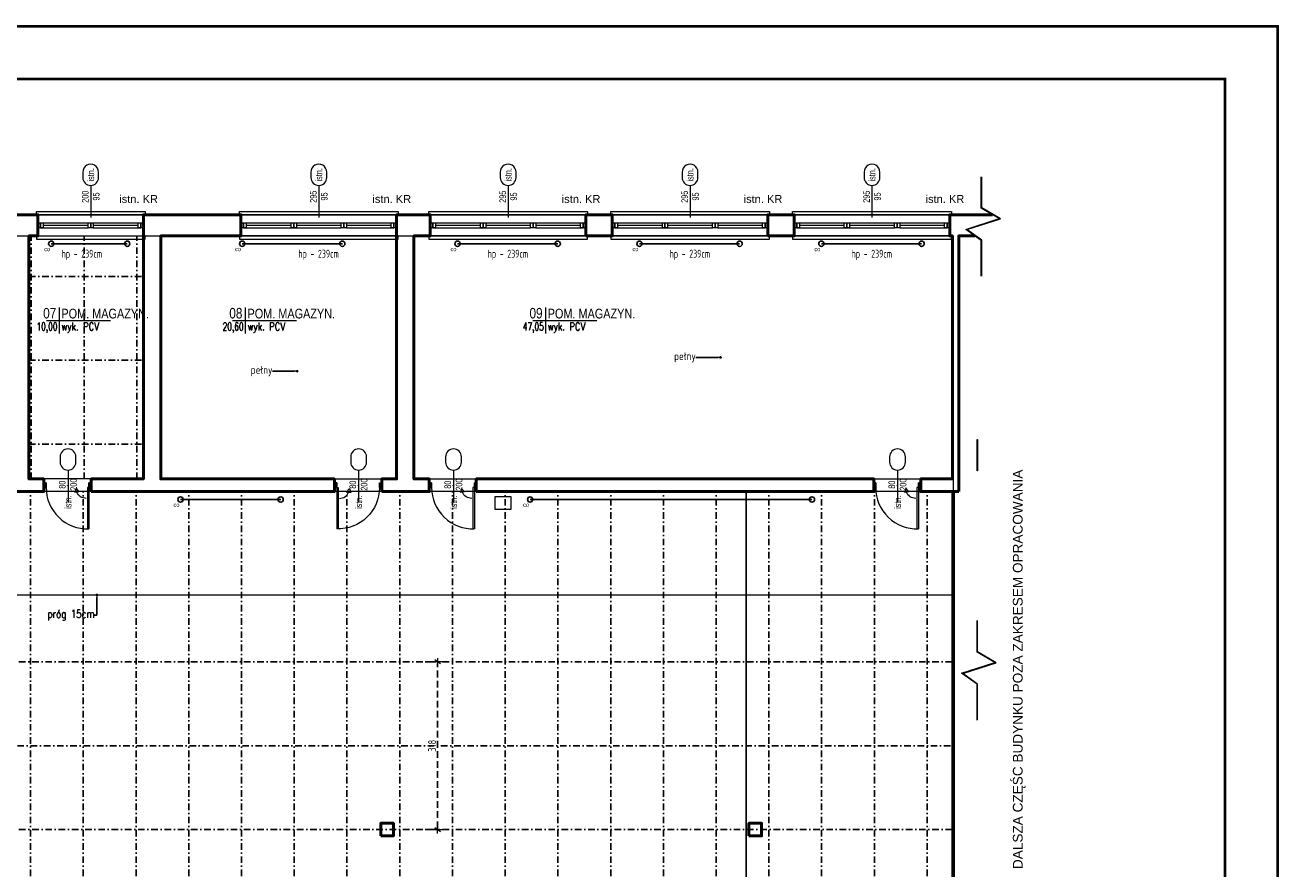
# Model space of a CAD drawing. Header units: centimetres. Extents: x -2715 to 104803, y -1446 to 32152.
# Tile 4 of 31: x 82425 to 84803, y -34 to 1567. Entities that reach past the tile are written whole.
import ezdxf
from ezdxf import colors
from ezdxf.entities.mleader import LeaderData, LeaderLine
from ezdxf.enums import TextEntityAlignment as Align
from ezdxf.math import Vec2, Vec3

# ---------------------------------------------------------------- set-up
doc = ezdxf.new("R2010")
doc.units = ezdxf.units.CM
doc.header["$MEASUREMENT"] = 0
doc.header["$PDMODE"] = 2
doc.linetypes.add('DASHDOT2', pattern=[0.5, 0.25, -0.125, 0, -0.125])
doc.linetypes.add('HIDDENX2', pattern=[19.05, 12.7, -6.35])
for name, color, linetype, lineweight in [('0_TXT', 252, 'Continuous', 15), ('0_TXT niewidoczne', 252, 'Continuous', 15), ('1_ doors', 252, 'Continuous', 15), ('1_ projection', 252, 'HIDDENX2', 5), ('1_ przerywana  S_CONSTRUCTION', 252, 'DASHDOT2', 25), ('1_ view 1', 252, 'Continuous', 15), ('1_ wall DIV', 252, 'Continuous', 40), ('1_ wall STRUCT', 252, 'Continuous', 50), ('1_ windows', 252, 'Continuous', 15), ('1_doors description proj.', 252, 'Continuous', 15), ('2_ doors description proj.', 252, 'Continuous', 15), ('2_ windows description proj.', 252, 'Continuous', 15), ('3_ PPOŻ  opisy', 252, 'Continuous', 18), ('A_szpilki okna', 252, 'Continuous', 13)]:
    doc.layers.add(name, color=color, linetype=linetype, lineweight=lineweight)
doc.layers.add('1_ area', color=252, linetype='Continuous', lineweight=9, plot=False)
doc.layers.add('3_KRATA_okno istn.', color=252, linetype='ZIGZAG')
doc.layers.add('4_INST._co', color=252, linetype='Continuous')
doc.styles.add('BIKTS', font='bikromsw.shx', dxfattribs={"width": 0.85})
doc.styles.add('TXT1', font='simplex.shx', dxfattribs={"width": 0.8})
doc.styles.add('TXT3', font='geniso.shx', dxfattribs={"width": 0.75})
doc.styles.add('TXT_D', font='arial.ttf')
doc.styles.add('TXT_M', font='romans.shx', dxfattribs={"width": 0.75, "oblique": 15})
doc.styles.add('TXT_S', font='romand.shx')
doc.linetypes.add('TRACKS', pattern='A,0.15,[130,IS_LineDef.shx,S=0.25,R=0,X=0,Y=0],0.15', length=0.3)
doc.linetypes.add('ZIGZAG', pattern='A,0.0001,-0.2,[131,IS_LineDef.shx,S=0.2,R=0,X=-0.2,Y=0],-0.4,[131,IS_LineDef.shx,S=0.2,R=180,X=0.2,Y=0],-0.2', length=0.8001)
doc.dimstyles.new('S-100_ txt4_cz.19 WYS 15', dxfattribs={"dimtxt": 15, "dimasz": 3, "dimexe": 15, "dimexo": 50, "dimgap": 3, "dimtad": 1, "dimtoh": 1, "dimdec": 1, "dimrnd": 0.5, "dimzin": 12, "dimdsep": 46, "dimtxsty": 'TXT3', "dimblk": 'zasieczka', "dimcen": 3, "dimclrd": 250, "dimclre": 250, "dimclrt": 7, "dimadec": 0, "dimazin": 0, "dimtfac": 1, "dimtdec": 1, "dimtmove": 2, "dimatfit": 3, "dimldrblk": 'zasieczka', "dimfxl": 1, "dimtfill": 1, "dimtolj": 1, "dimtzin": 0, "dimarcsym": 0})

# ---------------------------------------------------------------- blocks, each defined once
blk = doc.blocks.new('vcxbvnbnbvmn')
at = {"color": 7}
for points in [[(-200, 15.5), (-203, 15.5), (-203, 21.5), (3, 21.5), (3, 21.5), (3, 15.5), (0, 15.5)], [(-200, -24.5), (-203, -24.5), (-203, -30.5), (3, -30.5), (3, -27.5), (3, -24.5), (0, -24.5)]]:
    blk.add_lwpolyline(points, dxfattribs=at)
at = {"color": 253, "linetype": 'HIDDENX2'}
for points in [[(-200, 15.5), (0, 15.5)], [(-200, -24.5), (0, -24.5)]]:
    blk.add_lwpolyline(points, dxfattribs=at)
for points in [[(-200, 0), (-195, 0), (-195, -9), (-200, -9), (-200, 0)], [(-195, 0), (-105, 0)], [(-195, 0), (-190, 0), (-190, -9), (-195, -9), (-195, 0)], [(-195, -9), (-105, -9)], [(-190, -4.5), (-105, -4.5)], [(-105, 0), (-100, 0), (-100, -9), (-105, -9), (-105, 0)], [(-100, 0), (-95, 0), (-95, -9), (-100, -9), (-100, 0)], [(-95, 0), (-5, 0)], [(-95, -4.5), (-10, -4.5)], [(-95, -9), (-5, -9)], [(-10, 0), (-5, 0), (-5, -9), (-10, -9), (-10, 0)], [(-5, 0), (0, 0), (0, -9), (-5, -9), (-5, 0)]]:
    blk.add_lwpolyline(points)
blk = doc.blocks.new('Spilka_okno_pod')
blk.add_line((0, -61.1), (0, 0))
blk.add_lwpolyline([(15, -76.1, 1), (-15, -76.1), (-15, -86.1, 1), (15, -86.1)], format="xyb", close=True)
at = {"style": 'BIKTS', "width": 0.8}
blk.add_attdef('SZEROK', text='', height=8, rotation=90, dxfattribs=at).set_placement((-4.4, -33.5), align=Align.CENTER)
blk.add_attdef('WYSOK', text='', height=8, rotation=90, dxfattribs=at).set_placement((4.7, -33.5), align=Align.TOP_CENTER)
blk.add_attdef('OZN', text='', height=8, rotation=90, dxfattribs=at).set_placement((0, -81.1), align=Align.MIDDLE)
blk = doc.blocks.new('vfdgfhbgfh')
at = {"linetype": 'TRACKS', "ltscale": 10}
blk.add_lwpolyline([(0, 0), (144.1, 0)], dxfattribs=at)
for centre in [(0, 0), (144.1, 0)]:
    blk.add_circle(centre, 5)
at = {"style": 'BIKTS', "width": 0.8}
blk.add_attdef('W', text='', height=8, rotation=0, dxfattribs=at).set_placement((-7.6, -6.1), align=Align.TOP_CENTER)
blk = doc.blocks.new('strzałka samozamykacz')
for p, q in [((-19.1, 19.1), (-12.6, 13.8)), ((-12.6, 13.8), (-11, 21.5))]:
    blk.add_line(p, q)
blk.add_lwpolyline([(-19.1, 19.1), (-11, 21.5)])
blk.add_arc((-19.1, 0), 19.1, 0, 67.4994)
blk = doc.blocks.new('dcsfdsgfdgdfh')
for p, q in [((-85.5, 0), (-85.5, -9.1)), ((-4.5, -9.1), (-4.5, 0)), ((-4.5, 0), (0, 0)), ((-85.5, -9.1), (-90, -9.1)), ((-7.3, -9.1), (-7.3, -87.3)), ((0, -9.1), (-4.5, -9.1)), ((-4.5, -9.1), (-4.5, -87.2))]:
    blk.add_line(p, q)
for points in [[(-85.5, -9.1), (-85.5, 0), (-90, 0), (-90, -9.1)], [(0, -9.1), (0, 0), (-4.5, 0), (-4.5, -9.1)]]:
    blk.add_lwpolyline(points, close=True)
for points in [[(-45, -5.9), (-45, -4.9)], [(-4.5, -9.1), (-7.3, -9.1)]]:
    blk.add_lwpolyline(points)
blk.add_arc((-7.3, -9.1), 78.2, 180, 271.9993)
at = {"layer": '1_ doors', "xscale": -1, "rotation": 89.99999999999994}
blk.add_blockref('strzałka samozamykacz', (-9.5, -29.5), dxfattribs=at)
blk = doc.blocks.new('vfdgfdgfdhgfh')
at = {"color": 7}
for points in [[(-295, 0), (-298, 0), (-298, 6), (3, 6), (3, 6), (3, 0), (0, 0)], [(-295, -40), (-298, -40), (-298, -46), (3, -46), (3, -43), (3, -40), (0, -40)]]:
    blk.add_lwpolyline(points, dxfattribs=at)
at = {"color": 253, "linetype": 'HIDDENX2'}
for points in [[(-295, 0), (0, 0)], [(-295, -40), (0, -40)]]:
    blk.add_lwpolyline(points, dxfattribs=at)
for points in [[(-295, -15.5), (-290, -15.5), (-290, -24.5), (-295, -24.5), (-295, -15.5)], [(-290, -15.5), (-105, -15.5)], [(-290, -15.5), (-285, -15.5), (-285, -24.5), (-290, -24.5), (-290, -15.5)], [(-285, -20), (-200, -20)], [(-200, -15.5), (-195, -15.5), (-195, -24.5), (-200, -24.5), (-200, -15.5)], [(-195, -15.5), (-190, -15.5), (-190, -24.5), (-195, -24.5), (-195, -15.5)], [(-190, -20), (-105, -20)], [(-105, -15.5), (-100, -15.5), (-100, -24.5), (-105, -24.5), (-105, -15.5)], [(-100, -15.5), (-95, -15.5), (-95, -24.5), (-100, -24.5), (-100, -15.5)], [(-95, -15.5), (-5, -15.5)], [(-95, -20), (-10, -20)], [(-10, -15.5), (-5, -15.5), (-5, -24.5), (-10, -24.5), (-10, -15.5)], [(-5, -15.5), (0, -15.5), (0, -24.5), (-5, -24.5), (-5, -15.5)], [(-290, -24.5), (-105, -24.5)], [(-95, -24.5), (-5, -24.5)]]:
    blk.add_lwpolyline(points)
blk = doc.blocks.new('fdgdfhfbgfh')
at = {"linetype": 'TRACKS', "ltscale": 10}
blk.add_lwpolyline([(0, 0), (190, 0)], dxfattribs=at)
for centre in [(0, 0), (190, 0)]:
    blk.add_circle(centre, 5)
at = {"style": 'BIKTS', "width": 0.8}
blk.add_attdef('W', text='', height=8, rotation=0, dxfattribs=at).set_placement((-7.6, -6.1), align=Align.TOP_CENTER)
blk = doc.blocks.new('_DOT')
at = {"color": 0, "linetype": 'ByBlock'}
blk.add_line((-0.5, 0), (-1, 0), dxfattribs=at)
at = {"color": 0, "linetype": 'ByBlock', "const_width": 0.5}
blk.add_lwpolyline([(-0.25, 0, 1), (0.25, 0, 1)], format="xyb", close=True, dxfattribs=at)
blk = doc.blocks.new('co')
at = {"linetype": 'TRACKS', "ltscale": 10}
blk.add_lwpolyline([(69784.8, -154.6), (70319.2, -154.6)], dxfattribs=at)
for centre in [(69784.8, -154.6), (70319.2, -154.6)]:
    blk.add_circle(centre, 5)
at = {"style": 'BIKTS', "width": 0.8}
blk.add_attdef('W', text='', height=8, rotation=0, dxfattribs=at).set_placement((69777.1, -160.7), align=Align.TOP_CENTER)
blk = doc.blocks.new('zasieczka')
for p, q in [((2.36, 0), (-2.36, 0)), ((0, -3.94), (0, 3.94))]:
    blk.add_line(p, q)
at = {"color": 7}
blk.add_line((-1.24, -1.86), (1.24, 1.86), dxfattribs=at)
blk = doc.blocks.new('*D4721')
at = {"layer": '1_ projection', "color": 250, "lineweight": -2}
for p, q in [((83166.5, 358.9), (83192.4, 358.9)), ((83207.4, 43.9), (83207.4, 355.9)), ((83166.5, 40.9), (83192.4, 40.9))]:
    blk.add_line(p, q, dxfattribs=at)
at = {"layer": 'Defpoints', "color": 0}
for p in [(83207.4, 358.9), (83216.5, 358.9), (83216.5, 40.9)]:
    blk.add_point(p, dxfattribs=at)
at = {"layer": '1_ projection', "color": 250, "linetype": 'ByBlock', "lineweight": -2, "xscale": 3, "yscale": 3, "zscale": 3}
for p, rotation in [((83207.4, 358.9), 90), ((83207.4, 40.9), 270)]:
    blk.add_blockref('zasieczka', p, dxfattribs=dict(at, rotation=rotation))
at = {"layer": '1_ projection', "color": 7, "insert": (83196.9, 199.9), "char_height": 15, "attachment_point": 5, "rotation": 90, "style": 'TXT3'}
blk.add_mtext('\\A1;318', dxfattribs=at)
blk = doc.blocks.new('MET')
at = {"layer": '0_TXT niewidoczne'}
for p, q in [((0, -20), (0, 20)), ((-20, 0), (78.7, 0))]:
    blk.add_line(p, q, dxfattribs=at)
at = {"style": 'TXT_D', "width": 0.8, "flags": 4}
blk.add_attdef('NUMER', text='', height=15, dxfattribs=at).set_placement((-6.7, 3.8), align=Align.RIGHT)
blk.add_attdef('NAZWA', (4.1, 3.8), '', height=15, dxfattribs=at)
at = {"layer": '0_TXT niewidoczne', "style": 'TXT_M', "width": 0.8, "flags": 4}
blk.add_attdef('M2', text='', height=12, dxfattribs=at).set_placement((-6.1, -15.4), align=Align.RIGHT)
blk.add_attdef('POSADZKA', (4.1, -15.4), '', height=12, dxfattribs=at)

msp = doc.modelspace()

# ---------------------------------------------------------------- linework, layer by layer
at = {"lineweight": 50, "const_width": 5}
msp.add_lwpolyline([(80600.17, -1405.86), (80600.17, 1564.14), (84800.17, 1564.14), (84800.17, -1405.86), (80600.17, -1405.86)], dxfattribs=at)
at = {"lineweight": 50}
msp.add_lwpolyline([(81020.17, -1305.86, 5, 5, 0), (81020.17, 1464.14, 5, 5, 0), (84700.17, 1464.14, 5, 5, 0), (84700.17, -1305.86, 5, 5, 0)], format="xyseb", close=True, dxfattribs=at)
at = {"layer": '1_ area'}
for points in [[(84185.05, -449.07), (81255.55, -449.07), (81255.55, 1166.93), (84185.05, 1166.93)], [(82649.55, 705.93), (82432.55, 705.93), (82432.55, 1166.93), (82649.55, 1166.93)], [(82682.55, 705.93), (83129.55, 705.93), (83129.55, 1166.93), (82682.55, 1166.93)], [(83162.55, 705.93), (84183.55, 705.93), (84183.55, 1166.93), (83162.55, 1166.93)], [(81685.55, -449.07), (84183.55, -449.07), (84183.55, 681.93), (81685.55, 681.93)]]:
    msp.add_lwpolyline(points, close=True, dxfattribs=at)
at = {"layer": '1_ przerywana  S_CONSTRUCTION', "ltscale": 50}
for points in [[(82436.96, 705.93), (82436.96, 1166.93)], [(82536.96, 705.93), (82536.96, 1166.93)], [(82636.96, 705.93), (82636.96, 1166.93)], [(82432.55, 1089.93), (82649.55, 1089.93)], [(82432.55, 930.93), (82649.55, 930.93)], [(82432.55, 771.93), (82649.55, 771.93)], [(82435.55, -449.07), (82435.55, 681.93)], [(82535.55, -449.07), (82535.55, 681.93)], [(82635.55, -449.07), (82635.55, 681.93)], [(82735.55, -449.07), (82735.55, 681.93)], [(82835.55, -449.07), (82835.55, 681.93)], [(82935.55, -449.07), (82935.55, 681.93)], [(83035.55, -449.07), (83035.55, 681.93)], [(83135.55, -449.07), (83135.55, 681.93)], [(83235.55, -449.07), (83235.55, 681.93)], [(83335.55, -449.07), (83335.55, 681.93)], [(83435.55, -449.07), (83435.55, 681.93)], [(83535.55, -449.07), (83535.55, 681.93)], [(83635.55, -449.07), (83635.55, 681.93)], [(83735.55, -449.07), (83735.55, 681.93)], [(83835.55, -449.07), (83835.55, 681.93)], [(83935.55, -449.07), (83935.55, 681.93)], [(84035.55, -449.07), (84035.55, 681.93)], [(84135.55, -449.07), (84135.55, 681.93)], [(81682.55, 199.93), (84183.55, 199.93)], [(81685.55, 40.93), (84183.55, 40.93)]]:
    msp.add_lwpolyline(points, dxfattribs=at)
at = {"layer": '1_ przerywana  S_CONSTRUCTION', "color": 120, "ltscale": 50, "true_color": 0x00ffbf}
msp.add_lwpolyline([(81685.55, 358.93), (84183.55, 358.93)], dxfattribs=at)
at = {"layer": '1_ view 1'}
msp.add_lwpolyline([(84230.29, 780.6), (84231.29, 780.6), (84231.29, 721.36), (84230.29, 721.36)], close=True, dxfattribs=at)
for points in [[(81685.55, 485.93), (84183.55, 485.93)], [(84230.29, 248.26), (84230.29, 316.42), (84200.95, 337.3), (84264.14, 357.61), (84230.29, 377.36), (84230.29, 437.17)], [(84231.29, 248.26), (84231.29, 316.94), (84203.15, 336.96), (84266.58, 357.35), (84231.29, 377.94), (84231.29, 437.17)]]:
    msp.add_lwpolyline(points, dxfattribs=at)
at = {"layer": '1_ wall DIV'}
msp.add_lwpolyline([(84183.55, -449.07), (84183.55, 681.93), (84186.55, 681.93), (84186.55, -449.07), (84183.55, -449.07)], dxfattribs=at)
at = {"layer": '1_ wall STRUCT'}
for points in [[(82375.55, 681.93), (82375.55, 705.93), (82399.55, 705.93), (82399.55, 1166.93), (82293.55, 1166.93), (82293.55, 1206.93), (82449.55, 1206.93), (82449.55, 1166.93), (82432.55, 1166.93), (82432.55, 705.93), (82460.55, 705.93), (82460.55, 681.93), (82375.55, 681.93)], [(82550.55, 681.93), (82550.55, 705.93), (82649.55, 705.93), (82649.55, 1206.93), (82834.55, 1206.93), (82834.55, 1166.93), (82682.55, 1166.93), (82682.55, 705.93), (83011.55, 705.93), (83011.55, 681.93), (82550.55, 681.93)], [(83101.55, 681.93), (83101.55, 705.93), (83129.55, 705.93), (83129.55, 1206.93), (83193.55, 1206.93), (83193.55, 1166.93), (83162.55, 1166.93), (83162.55, 705.93), (83191.55, 705.93), (83191.55, 681.93), (83101.55, 681.93)], [(83488.55, 1166.93), (83488.55, 1206.93), (83538.55, 1206.93), (83538.55, 1166.93), (83488.55, 1166.93)], [(83833.55, 1166.93), (83833.55, 1206.93), (83883.55, 1206.93), (83883.55, 1166.93), (83833.55, 1166.93)], [(84183.55, 1206.93), (84178.55, 1206.93), (84178.55, 1166.93), (84183.55, 1166.93), (84183.55, 705.93), (84123.55, 705.93), (84123.55, 681.93), (84195.55, 681.93)], [(84259.37, 1206.93), (84183.55, 1206.93)], [(84195.55, 681.93), (84195.55, 1166.93), (84226.12, 1166.93)], [(83280.55, 681.93), (83280.55, 705.93), (84034.55, 705.93), (84034.55, 681.93), (83280.55, 681.93)], [(83099.55, 28.93), (83099.55, 52.93), (83123.55, 52.93), (83123.55, 28.93), (83099.55, 28.93)], [(83797.55, 28.93), (83797.55, 52.93), (83821.55, 52.93), (83821.55, 28.93), (83797.55, 28.93)]]:
    msp.add_lwpolyline(points, dxfattribs=at)
at = {"layer": '3_ PPOŻ  opisy', "linetype": 'Continuous', "lineweight": 20, "ltscale": 3}
msp.add_lwpolyline([(83316.31, 672.87), (83346.31, 672.87), (83346.31, 647.87), (83316.31, 647.87), (83316.31, 672.87)], dxfattribs=at)
at = {"layer": '3_KRATA_okno istn.', "linetype": 'ZIGZAG', "ltscale": 15}
for points in [[(82449.55, 1206.93), (82649.55, 1206.93)], [(82834.55, 1206.93), (83129.55, 1206.93)], [(83193.55, 1206.93), (83488.55, 1206.93)], [(83538.55, 1206.93), (83833.55, 1206.93)], [(83883.55, 1206.93), (84178.55, 1206.93)], [(83792.55, -449.07), (83792.55, 681.93)]]:
    msp.add_lwpolyline(points, dxfattribs=at)

# ---------------------------------------------------------------- block references
at = {"layer": '0_TXT'}
ref = msp.add_blockref('MET', (82490.29, 1006.55), dxfattribs=dict(at, xscale=1.23, yscale=1.23, zscale=1.23, rotation=359.9999999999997))
ref.add_attrib('NUMER', '07', dxfattribs={"layer": '0', "height": 20, "style": 'TXT_D', "width": 0.8, "flags": 4}).set_placement((82484.32, 1010.24), align=Align.RIGHT)
ref.add_attrib('NAZWA', 'POM. MAGAZYN.', (82493.98, 1010.24), dxfattribs={"layer": '0', "height": 18.45, "style": 'TXT_D', "width": 0.8, "flags": 4})
ref.add_attrib('M2', '10,00', dxfattribs={"layer": '0', "height": 14.76, "style": 'TXT_S', "width": 0.7, "flags": 4}).set_placement((82486.6, 987.66), align=Align.RIGHT)
ref.add_attrib('POSADZKA', 'wyk. PCV', (82493.98, 987.66), dxfattribs={"layer": '0', "height": 14.76, "style": 'TXT_S', "width": 0.8, "flags": 4})
ref = msp.add_blockref('MET', (82843.22, 1006.55), dxfattribs=dict(at, xscale=1.23, yscale=1.23, zscale=1.23, rotation=359.9999999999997))
ref.add_attrib('NUMER', '08', dxfattribs={"layer": '0', "height": 20, "style": 'TXT_D', "width": 0.8, "flags": 4}).set_placement((82837.26, 1010.24), align=Align.RIGHT)
ref.add_attrib('NAZWA', 'POM. MAGAZYN.', (82846.91, 1010.24), dxfattribs={"layer": '0', "height": 18.45, "style": 'TXT_D', "width": 0.8, "flags": 4})
ref.add_attrib('M2', '20,60', dxfattribs={"layer": '0', "height": 14.76, "style": 'TXT_S', "width": 0.7, "flags": 4}).set_placement((82839.53, 987.66), align=Align.RIGHT)
ref.add_attrib('POSADZKA', 'wyk. PCV', (82846.91, 987.66), dxfattribs={"layer": '0', "height": 14.76, "style": 'TXT_S', "width": 0.8, "flags": 4})
ref = msp.add_blockref('MET', (83412.43, 1006.55), dxfattribs=dict(at, xscale=1.23, yscale=1.23, zscale=1.23, rotation=359.9999999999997))
ref.add_attrib('NUMER', '09', dxfattribs={"layer": '0', "height": 20, "style": 'TXT_D', "width": 0.8, "flags": 4}).set_placement((83406.47, 1010.24), align=Align.RIGHT)
ref.add_attrib('NAZWA', 'POM. MAGAZYN.', (83416.12, 1010.24), dxfattribs={"layer": '0', "height": 18.45, "style": 'TXT_D', "width": 0.8, "flags": 4})
ref.add_attrib('M2', '47,05', dxfattribs={"layer": '0', "height": 14.76, "style": 'TXT_S', "width": 0.7, "flags": 4}).set_placement((83408.74, 987.66), align=Align.RIGHT)
ref.add_attrib('POSADZKA', 'wyk. PCV', (83416.12, 987.66), dxfattribs={"layer": '0', "height": 14.76, "style": 'TXT_S', "width": 0.8, "flags": 4})
at = {"layer": '1_ doors'}
for p in [(82550.55, 698.48), (83281.55, 698.48), (84123.55, 698.48)]:
    msp.add_blockref('dcsfdsgfdgdfh', p, dxfattribs=at)
at = {"layer": '1_ doors', "xscale": -1}
msp.add_blockref('dcsfdsgfdgdfh', (83011.55, 698.48), dxfattribs=at)
at = {"layer": '1_ windows'}
for name, p in [('vcxbvnbnbvmn', (82649.55, 1191.43)), ('vfdgfdgfdhgfh', (83129.55, 1206.93)), ('vfdgfdgfdhgfh', (83488.55, 1206.93)), ('vfdgfdgfdhgfh', (83833.55, 1206.93)), ('vfdgfdgfdhgfh', (84178.55, 1206.93))]:
    msp.add_blockref(name, p, dxfattribs=at)
at = {"layer": '1_doors description proj.'}
ref = msp.add_blockref('Spilka_okno_pod', (82506.55, 661.66), dxfattribs=dict(at, rotation=179.9999999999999))
ref.add_attrib('WYSOK', '200', dxfattribs={"layer": 'A_szpilki okna', "color": 7, "height": 12.5, "rotation": 89.99999, "style": 'BIKTS', "width": 0.8}).set_placement((82510.8, 695.14), align=Align.TOP_CENTER)
ref.add_attrib('SZEROK', '80', dxfattribs={"layer": 'A_szpilki okna', "color": 7, "height": 12.5, "rotation": 89.99999, "style": 'BIKTS', "width": 0.8}).set_placement((82501.8, 695.14), align=Align.CENTER)
ref.add_attrib('OZN', 'istn.', dxfattribs={"layer": 'A_szpilki okna', "color": 7, "height": 12.5, "rotation": 89.99999, "style": 'BIKTS', "width": 0.8}).set_placement((82506.55, 661.66), align=Align.MIDDLE)
ref = msp.add_blockref('Spilka_okno_pod', (83057.55, 661.66), dxfattribs=dict(at, rotation=179.9999999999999))
ref.add_attrib('WYSOK', '200', dxfattribs={"layer": 'A_szpilki okna', "color": 7, "height": 12.5, "rotation": 89.99999, "style": 'BIKTS', "width": 0.8}).set_placement((83061.8, 695.14), align=Align.TOP_CENTER)
ref.add_attrib('SZEROK', '80', dxfattribs={"layer": 'A_szpilki okna', "color": 7, "height": 12.5, "rotation": 89.99999, "style": 'BIKTS', "width": 0.8}).set_placement((83052.8, 695.14), align=Align.CENTER)
ref.add_attrib('OZN', 'istn.', dxfattribs={"layer": 'A_szpilki okna', "color": 7, "height": 12.5, "rotation": 89.99999, "style": 'BIKTS', "width": 0.8}).set_placement((83057.55, 661.66), align=Align.MIDDLE)
ref = msp.add_blockref('Spilka_okno_pod', (83237.55, 661.66), dxfattribs=dict(at, rotation=179.9999999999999))
ref.add_attrib('WYSOK', '200', dxfattribs={"layer": 'A_szpilki okna', "color": 7, "height": 12.5, "rotation": 89.99999, "style": 'BIKTS', "width": 0.8}).set_placement((83241.8, 695.14), align=Align.TOP_CENTER)
ref.add_attrib('SZEROK', '80', dxfattribs={"layer": 'A_szpilki okna', "color": 7, "height": 12.5, "rotation": 89.99999, "style": 'BIKTS', "width": 0.8}).set_placement((83232.8, 695.14), align=Align.CENTER)
ref.add_attrib('OZN', 'istn.', dxfattribs={"layer": 'A_szpilki okna', "color": 7, "height": 12.5, "rotation": 89.99999, "style": 'BIKTS', "width": 0.8}).set_placement((83237.55, 661.66), align=Align.MIDDLE)
ref = msp.add_blockref('Spilka_okno_pod', (84079.55, 661.66), dxfattribs=dict(at, rotation=179.9999999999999))
ref.add_attrib('WYSOK', '200', dxfattribs={"layer": 'A_szpilki okna', "color": 7, "height": 12.5, "rotation": 89.99999, "style": 'BIKTS', "width": 0.8}).set_placement((84083.8, 695.14), align=Align.TOP_CENTER)
ref.add_attrib('SZEROK', '80', dxfattribs={"layer": 'A_szpilki okna', "color": 7, "height": 12.5, "rotation": 89.99999, "style": 'BIKTS', "width": 0.8}).set_placement((84074.8, 695.14), align=Align.CENTER)
ref.add_attrib('OZN', 'istn.', dxfattribs={"layer": 'A_szpilki okna', "color": 7, "height": 12.5, "rotation": 89.99999, "style": 'BIKTS', "width": 0.8}).set_placement((84079.55, 661.66), align=Align.MIDDLE)
at = {"layer": '2_ windows description proj.'}
ref = msp.add_blockref('Spilka_okno_pod', (82549.55, 1201.57), dxfattribs=dict(at, rotation=179.999974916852))
ref.add_attrib('WYSOK', '95', dxfattribs={"layer": 'A_szpilki okna', "color": 7, "height": 12.5, "rotation": 89.99997, "style": 'BIKTS', "width": 0.8}).set_placement((82553.74, 1241.53), align=Align.TOP_CENTER)
ref.add_attrib('SZEROK', '200', dxfattribs={"layer": 'A_szpilki okna', "color": 7, "height": 12.5, "rotation": 89.99997, "style": 'BIKTS', "width": 0.8}).set_placement((82545.49, 1241.15), align=Align.CENTER)
ref.add_attrib('OZN', 'istn.', dxfattribs={"layer": 'A_szpilki okna', "color": 7, "height": 12.5, "rotation": 89.99997, "style": 'BIKTS', "width": 0.8}).set_placement((82549.55, 1282.65), align=Align.MIDDLE)
ref = msp.add_blockref('Spilka_okno_pod', (82982.05, 1201.57), dxfattribs=dict(at, rotation=179.999974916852))
ref.add_attrib('WYSOK', '95', dxfattribs={"layer": 'A_szpilki okna', "color": 7, "height": 12.5, "rotation": 89.99997, "style": 'BIKTS', "width": 0.8}).set_placement((82986.24, 1241.53), align=Align.TOP_CENTER)
ref.add_attrib('SZEROK', '295', dxfattribs={"layer": 'A_szpilki okna', "color": 7, "height": 12.5, "rotation": 89.99997, "style": 'BIKTS', "width": 0.8}).set_placement((82977.99, 1241.15), align=Align.CENTER)
ref.add_attrib('OZN', 'istn.', dxfattribs={"layer": 'A_szpilki okna', "color": 7, "height": 12.5, "rotation": 89.99997, "style": 'BIKTS', "width": 0.8}).set_placement((82982.05, 1282.65), align=Align.MIDDLE)
ref = msp.add_blockref('Spilka_okno_pod', (83341.05, 1201.57), dxfattribs=dict(at, rotation=179.999974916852))
ref.add_attrib('WYSOK', '95', dxfattribs={"layer": 'A_szpilki okna', "color": 7, "height": 12.5, "rotation": 89.99997, "style": 'BIKTS', "width": 0.8}).set_placement((83345.24, 1241.53), align=Align.TOP_CENTER)
ref.add_attrib('SZEROK', '295', dxfattribs={"layer": 'A_szpilki okna', "color": 7, "height": 12.5, "rotation": 89.99997, "style": 'BIKTS', "width": 0.8}).set_placement((83336.99, 1241.15), align=Align.CENTER)
ref.add_attrib('OZN', 'istn.', dxfattribs={"layer": 'A_szpilki okna', "color": 7, "height": 12.5, "rotation": 89.99997, "style": 'BIKTS', "width": 0.8}).set_placement((83341.05, 1282.65), align=Align.MIDDLE)
ref = msp.add_blockref('Spilka_okno_pod', (83686.05, 1201.57), dxfattribs=dict(at, rotation=179.999974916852))
ref.add_attrib('WYSOK', '95', dxfattribs={"layer": 'A_szpilki okna', "color": 7, "height": 12.5, "rotation": 89.99997, "style": 'BIKTS', "width": 0.8}).set_placement((83690.24, 1241.53), align=Align.TOP_CENTER)
ref.add_attrib('SZEROK', '295', dxfattribs={"layer": 'A_szpilki okna', "color": 7, "height": 12.5, "rotation": 89.99997, "style": 'BIKTS', "width": 0.8}).set_placement((83681.99, 1241.15), align=Align.CENTER)
ref.add_attrib('OZN', 'istn.', dxfattribs={"layer": 'A_szpilki okna', "color": 7, "height": 12.5, "rotation": 89.99997, "style": 'BIKTS', "width": 0.8}).set_placement((83686.05, 1282.65), align=Align.MIDDLE)
ref = msp.add_blockref('Spilka_okno_pod', (84031.05, 1201.57), dxfattribs=dict(at, rotation=179.999974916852))
ref.add_attrib('WYSOK', '95', dxfattribs={"layer": 'A_szpilki okna', "color": 7, "height": 12.5, "rotation": 89.99997, "style": 'BIKTS', "width": 0.8}).set_placement((84035.24, 1241.53), align=Align.TOP_CENTER)
ref.add_attrib('SZEROK', '295', dxfattribs={"layer": 'A_szpilki okna', "color": 7, "height": 12.5, "rotation": 89.99997, "style": 'BIKTS', "width": 0.8}).set_placement((84026.99, 1241.15), align=Align.CENTER)
ref.add_attrib('OZN', 'istn.', dxfattribs={"layer": 'A_szpilki okna', "color": 7, "height": 12.5, "rotation": 89.99997, "style": 'BIKTS', "width": 0.8}).set_placement((84031.05, 1282.65), align=Align.MIDDLE)
at = {"layer": '4_INST._co'}
for name, p in [('vfdgfhbgfh', (82474.69, 1151.93)), ('fdgdfhfbgfh', (82836.76, 1151.93)), ('fdgdfhfbgfh', (83245.09, 1151.93)), ('fdgdfhfbgfh', (83590.09, 1151.93)), ('fdgdfhfbgfh', (83935.09, 1151.93)), ('fdgdfhfbgfh', (82719.82, 666.93)), ('co', (13597.97, 821.54))]:
    msp.add_blockref(name, p, dxfattribs=at).add_auto_attribs({'W': 'co'})

# ---------------------------------------------------------------- texts
at = {"insert": (84298.21, -33.92), "char_height": 18.45, "width": 765.1436, "attachment_point": 1, "rotation": 90, "style": 'TXT_D'}
msp.add_mtext('DALSZA CZĘŚC BUDYNKU POZA ZAKRESEM OPRACOWANIA', dxfattribs=at)
at = {"layer": '2_ doors description proj.', "char_height": 15, "attachment_point": 1, "rotation": 359.99997, "line_spacing_factor": 0.814815, "style": 'TXT3'}
for insert in [(82494.47, 1140.55), (82943.36, 1140.55), (83302.36, 1140.55), (83647.36, 1140.55), (83992.36, 1140.55)]:
    msp.add_mtext('{\\W0.65;hp - 239cm}', dxfattribs=dict(at, insert=insert))

# ---------------------------------------------------------------- dimensions: what is measured, and where the dimension line sits
at = {"layer": '1_ projection'}
dim = msp.add_linear_dim(base=(83207.35, 358.93), p1=(83216.51, 40.93), p2=(83216.51, 358.93), angle=90, dimstyle='S-100_ txt4_cz.19 WYS 15', override={"dimtfill": 0}, dxfattribs=at)
dim.commit()
dim.dimension.update_dxf_attribs({"geometry": '*D4721', "text_midpoint": (83196.85, 199.93)})

# ---------------------------------------------------------------- leaders
at = {"layer": '0_TXT'}
ml = msp.add_multileader_mtext('Standard', dxfattribs=at)
ml.set_content('pełny  ', style='TXT1')
ml.set_leader_properties()
ml.set_arrow_properties(name='DOT')
ml.build(insert=Vec2(0, 0))
ml.multileader.update_dxf_attribs({"dogleg_length": 0.36, "arrow_head_size": 5})
ctx = ml.context
ctx.base_point, ctx.char_height, ctx.arrow_head_size, ctx.landing_gap_size, ctx.plane_origin = Vec3(83650.71, 936.37), 15, 5, 0.09, Vec3(83743.88, 936.37)
ctx.text_align_type, ctx.attachment_type = 2, 2
notes = []
notes.append((ctx, [(0, (1, 1, 0), (83697.53, 936.37), (-1, 0), 0.36, [(0, [(83743.88, 936.37)], 0, [])])]))
ctx.mtext.insert, ctx.mtext.alignment, ctx.mtext.flow_direction = Vec3(83697.08, 946.37), 3, 5
ml = msp.add_multileader_mtext('Standard', dxfattribs=at)
ml.set_content('pełny  ', style='TXT1')
ml.set_leader_properties()
ml.set_arrow_properties(name='DOT')
ml.build(insert=Vec2(0, 0))
ml.multileader.update_dxf_attribs({"dogleg_length": 0.36, "arrow_head_size": 5})
ctx = ml.context
ctx.base_point, ctx.char_height, ctx.arrow_head_size, ctx.landing_gap_size, ctx.plane_origin = Vec3(82847.97, 910.27), 15, 5, 0.09, Vec3(82941.13, 910.27)
ctx.text_align_type, ctx.attachment_type = 2, 2
notes.append((ctx, [(0, (1, 1, 0), (82894.79, 910.27), (-1, 0), 0.36, [(0, [(82941.13, 910.27)], 0, [])])]))
ctx.mtext.insert, ctx.mtext.alignment, ctx.mtext.flow_direction = Vec3(82894.34, 920.27), 3, 5
ml = msp.add_multileader_mtext('Standard', dxfattribs=at)
ml.set_content('próg 15cm   ', style='TXT1')
ml.set_leader_properties()
ml.set_arrow_properties(name='DOT')
ml.build(insert=Vec2(0, 0))
ml.multileader.update_dxf_attribs({"dogleg_length": 4.23, "arrow_head_size": 5})
ctx = ml.context
ctx.base_point, ctx.char_height, ctx.arrow_head_size, ctx.landing_gap_size, ctx.plane_origin = Vec3(82462.54, 447.48), 15, 5, 0.09, Vec3(82561.24, 485.93)
ctx.text_align_type, ctx.attachment_type = 2, 2
notes.append((ctx, [(0, (1, 1, 0), (82561.24, 447.48), (-1, 0), 4.23, [(0, [(82561.24, 485.93)], 0, [])])]))
ctx.mtext.insert, ctx.mtext.alignment, ctx.mtext.flow_direction = Vec3(82556.91, 457.48), 3, 5
for ctx, leaders in notes:
    for number, flags, end, landing, length, lines in leaders:
        leader = LeaderData()
        leader.index, (leader.has_last_leader_line, leader.has_dogleg_vector, leader.attachment_direction) = number, flags
        leader.last_leader_point, leader.dogleg_vector, leader.dogleg_length = Vec3(end), Vec3(landing), length
        for number, points, colour, breaks in lines:
            line = LeaderLine()
            line.index, line.vertices, line.color, line.breaks = number, Vec3.list(points), colors.encode_raw_color(colour), breaks
            leader.lines.append(line)
        ctx.leaders.append(leader)

# ---------------------------------------------------------------- next in the draw order: texts
at = {"layer": '0_TXT', "char_height": 15, "width": 75.0214, "attachment_point": 1, "style": 'TXT_D', "bg_fill": 3, "box_fill_scale": 1, "bg_fill_color": 256, "bg_fill_transparency": 0}
for insert in [(82603.72, 1244.33), (83083.72, 1244.33), (83442.72, 1244.33), (83787.72, 1244.33), (84132.72, 1244.33)]:
    msp.add_mtext('istn. KR', dxfattribs=dict(at, insert=insert))

# ---------------------------------------------------------------- next in the draw order: linework, layer by layer
at = {"layer": '1_ view 1'}
for points in [[(84238.19, 1090.18), (84238.19, 1158.34), (84208.85, 1179.22), (84272.05, 1199.53), (84238.19, 1219.28), (84238.19, 1279.09)], [(84239.19, 1090.18), (84239.19, 1158.86), (84211.06, 1178.88), (84274.49, 1199.27), (84239.19, 1219.86), (84239.19, 1279.09)]]:
    msp.add_lwpolyline(points, dxfattribs=at)

doc.saveas('drawing.dxf')
